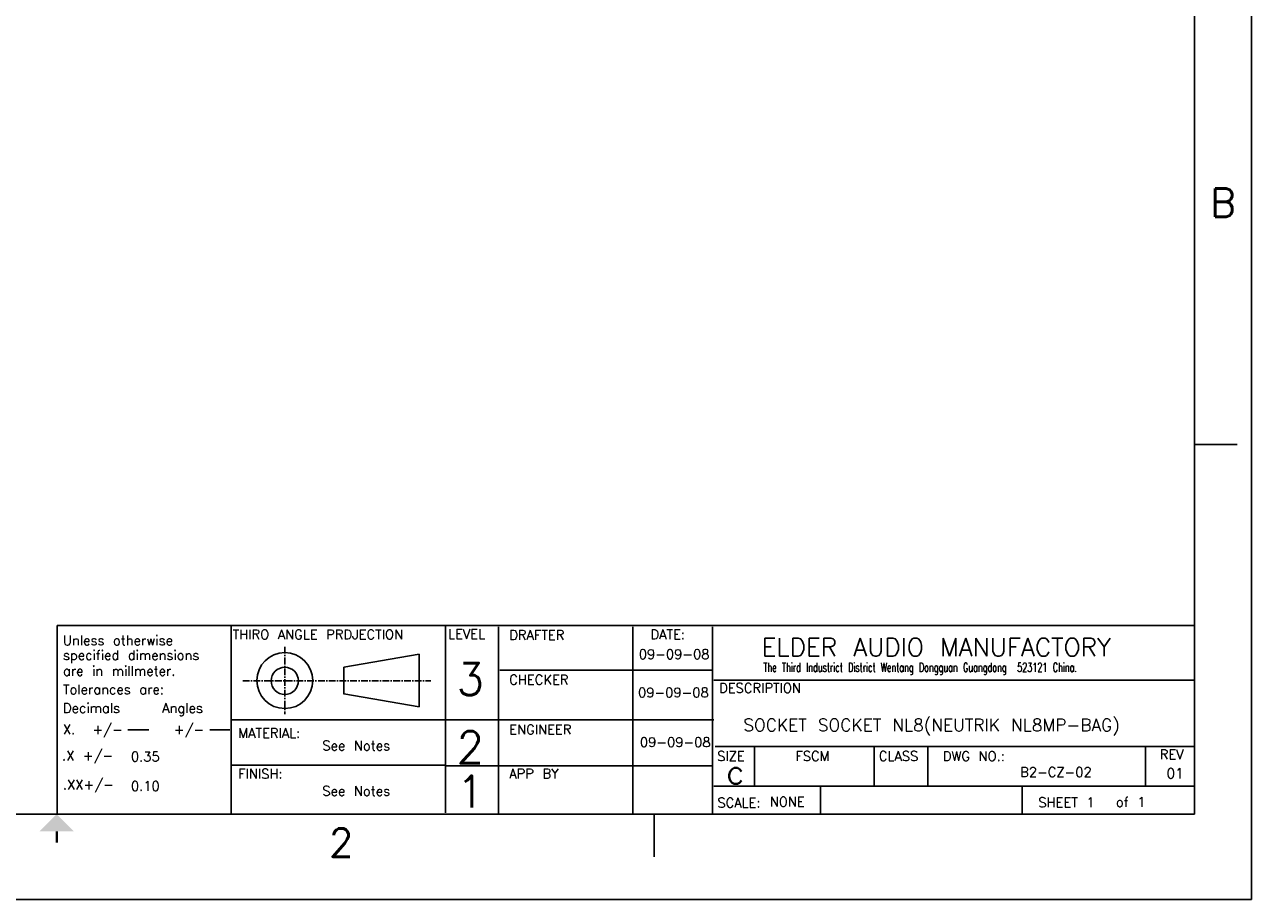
# Model space of a CAD drawing. Extents: x 4473 to 5011, y -32 to 374.
# Tile 2 of 7: x 4737 to 5011, y -32 to 163. Entities that reach past the tile are written whole.
import ezdxf
from ezdxf.enums import TextEntityAlignment as Align

# ---------------------------------------------------------------- set-up
doc = ezdxf.new("R2010")
doc.units = 0
doc.header["$LTSCALE"] = 4
doc.header["$MEASUREMENT"] = 0
doc.linetypes.add('CENTER', pattern=[0.6, 0.375, -0.075, 0.075, -0.075])
doc.layers.get('0').update_dxf_attribs({"linetype": 'CONTINUOUS'})
doc.layers.add('6文本', color=5, linetype='CONTINUOUS')
doc.layers.add('Title Block', color=7, linetype='CONTINUOUS')
doc.styles.add('Roman', font='romans')
doc.styles.get("Standard").update_dxf_attribs({"font": 'txt', "bigfont": 'gbcbig.shx'})

msp = doc.modelspace()

# ---------------------------------------------------------------- linework, layer by layer
at = {"lineweight": 30}
msp.add_line((4744.77, 29.11), (4744.77, -12.94), dxfattribs=at)
for p, q in [((4744.77, 29.11), (4998.48, 29.11)), ((4783.59, 29.11), (4783.59, -12.94)), ((4831.34, 29.11), (4831.34, -12.67)), ((4843.21, 28.85), (4843.21, -12.94)), ((4873.16, 28.85), (4873.16, -12.94)), ((4890.96, 28.85), (4890.96, -12.94)), ((4843.48, 19.14), (4890.96, 19.14)), ((4891.23, 16.98), (4998.48, 16.98)), ((4783.59, 8.09), (4891.23, 8.09)), ((4891.5, 2.15), (4998.48, 2.15)), ((4900.34, 2.16), (4900.34, -6.68)), ((4926.98, 1.93), (4926.98, -6.68)), ((4938.96, 2.04), (4938.96, -6.68)), ((4987.54, 2.04), (4987.54, -6.79)), ((4783.59, -2.04), (4831.34, -2.04)), ((4831.34, -2.16), (4890.69, -2.16)), ((4891.23, -6.74), (4998.48, -6.74)), ((4915, -6.68), (4915, -12.84))]:
    msp.add_line(p, q)
at = {"linetype": 'CENTER'}
for p, q in [((4795.52, 24.37), (4795.52, 9.39)), ((4786.13, 16.79), (4828.08, 16.79))]:
    msp.add_line(p, q, dxfattribs=at)
at = {"linetype": 'Continuous'}
for p, q in [((4808.71, 19.88), (4825.52, 22.74)), ((4825.52, 22.74), (4825.52, 10.96)), ((4808.71, 13.82), (4808.71, 19.88)), ((4825.52, 10.96), (4808.71, 13.88))]:
    msp.add_line(p, q, dxfattribs=at)
for centre, radius in [((4795.52, 16.85), 6.24), ((4795.52, 16.79), 3.03)]:
    msp.add_circle(centre, radius, dxfattribs=at)
at = {"layer": 'Title Block'}
for p, q in [((5011.17, -31.98), (5011.17, 374.15)), ((4998.48, 69.55), (5008, 69.55)), ((4760.5, 5.85), (4765.19, 5.85)), ((4778.79, 5.85), (4783.24, 5.85)), ((4960.05, -12.94), (4960.05, -6.74)), ((4877.91, -22.46), (4877.91, -12.94)), ((4478.13, -31.98), (5011.17, -31.98))]:
    msp.add_line(p, q, dxfattribs=at)
at = {"layer": 'Title Block', "lineweight": 30}
for p, q in [((4998.48, -12.94), (4998.48, 355.11)), ((4490.82, -12.94), (4998.48, -12.94))]:
    msp.add_line(p, q, dxfattribs=at)
at = {"layer": 'Title Block', "const_width": 0.508}
msp.add_lwpolyline([(4744.65, -19.29), (4744.65, -16.75)], dxfattribs=at)
at = {"layer": 'Title Block'}
msp.add_solid([(4740.84, -16.75), (4748.46, -16.75), (4744.65, -12.94)], dxfattribs=at)

# ---------------------------------------------------------------- texts
at = {"layer": '6文本', "style": 'Roman'}
for s, p in [('B', (5004.82, 123.49)), ('2', (4808.11, -19.29))]:
    msp.add_text(s, height=6.35, dxfattribs=at).set_placement(p, align=Align.MIDDLE_CENTER)
at = {"layer": '6文本'}
for s, height, p in [('THIRO ANGLE PRDJECTION', 2.1397, (4783.89, 26.07)), ('LEVEL', 2.14, (4831.95, 26.2)), ('DRAFTER', 2.14, (4845.6, 25.95)), ('DATE:', 2.14, (4877.09, 26.08)), ('Unless otherwise', 2.1397, (4746.03, 24.76)), ('ELDER AUDIO MANUFACTORY', 4.0435, (4901.93, 22.28)), ('specified dimensions', 2.1397, (4746.03, 21.45)), ('09-09-08', 2.14, (4874.49, 21.65)), ('are in millmeter.', 2.1397, (4746.03, 17.94)), ('3', 7.13, (4833.87, 13.62)), ('CHECKER', 2.14, (4845.6, 15.97)), ('Tolerances are:', 2.1397, (4746.03, 13.8)), ('09-09-08', 2.14, (4874.33, 13.12)), ('DESCRIPTION', 2.1397, (4892.42, 14.13)), ('Decimals    Angles', 2.1397, (4746.03, 9.66)), ('X.  +/-', 2.14, (4746.03, 4.9)), ('+/-', 2.14, (4770.78, 4.9)), ('MATERIAL:', 2.14, (4785.13, 4.07)), ('2', 7.13, (4833.87, -1.6)), ('ENGINEER', 2.14, (4845.6, 4.86)), ('See Notes', 2.14, (4803.9, 1.28)), ('09-09-08', 2.14, (4874.74, 2.05)), ('.X +/-', 2.14, (4745.82, -0.95)), ('0.35', 2.14, (4761.2, -1.18)), ('SIZE', 2.14, (4891.98, -1.06)), ('FSCM', 2.14, (4909.43, -1.06)), ('CLASS', 2.14, (4928.03, -1.06)), ('DWG NO.:', 2.14, (4942.33, -1.08)), ('REV', 2.14, (4990.71, -0.69)), ('c', 5.35, (4893.97, -6.2)), ('B2-CZ-02', 2.14, (4959.58, -4.63)), ('.XX+/-', 2.14, (4746.03, -7.43)), ('FINISH:', 2.14, (4785.13, -5.01)), ('1', 7.13, (4833.87, -11.48)), ('APP BY', 2.14, (4845.6, -4.96)), ('0.10', 2.14, (4761.2, -7.74)), ('See Notes', 2.14, (4803.9, -8.84)), ('SCALE:', 2.14, (4892.03, -11.46)), ('NONE', 2.14, (4903.71, -11.26)), ('SHEET 1', 2.14, (4963.63, -11.39)), ('of 1', 2.14, (4980.93, -11.3))]:
    msp.add_text(s, height=height, dxfattribs=at).set_placement(p)
at = {"layer": '6文本', "width": 0.65}
msp.add_text('The Third Industrict District Wentang Dongguan Guangdong  523121 China.', height=2.0218, dxfattribs=at).set_placement((4902.28, 18.79))
at = {"layer": '6文本', "color": 0, "linetype": 'Continuous', "oblique": 0}
msp.add_text('01', height=2.271, dxfattribs=at).set_placement((4992.2, -4.99))
at = {"layer": '6文本', "insert": (4897.83, 8.33), "char_height": 2.773, "attachment_point": 1}
msp.add_mtext('SOCKET SOCKET NL8(NEUTRIK NL8MP-BAG)', dxfattribs=at)

doc.saveas('drawing.dxf')
